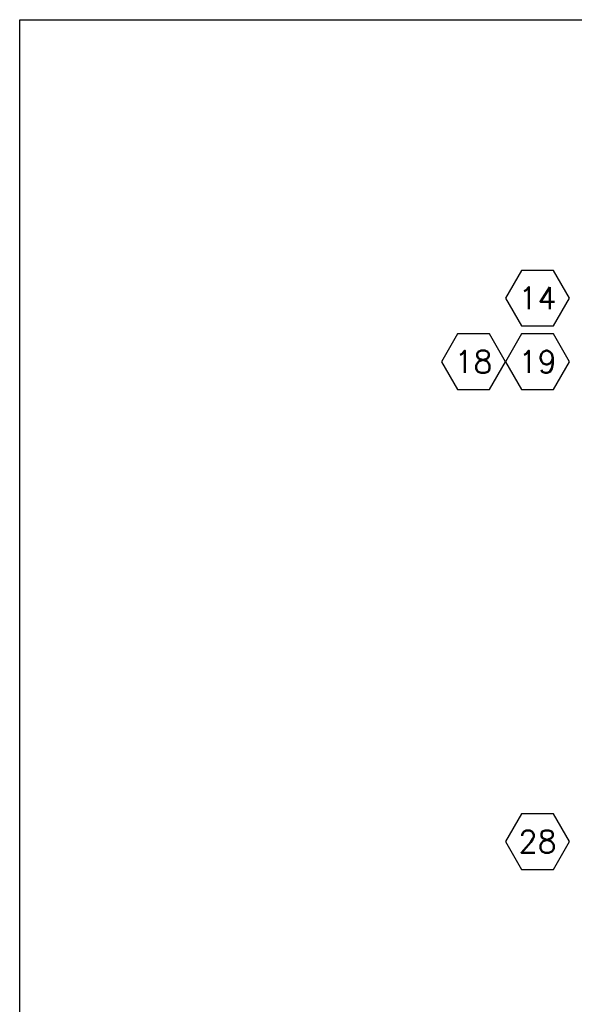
# Model space of a CAD drawing. Extents: x -1276 to 451, y 2026 to 3394.
# Tile 14 of 104: x -750 to -722, y 3166 to 3216. Entities that reach past the tile are written whole.
import ezdxf
from ezdxf.enums import TextEntityAlignment as Align

# ---------------------------------------------------------------- set-up
doc = ezdxf.new("R2010")
doc.units = 0
doc.header["$MEASUREMENT"] = 0
doc.layers.get('0').update_dxf_attribs({"linetype": 'CONTINUOUS'})
doc.layers.add('FREEZE-OUTLINE-TITLES', color=60, linetype='CONTINUOUS')
doc.layers.add('TEXT', color=3, linetype='CONTINUOUS')
doc.styles.add('SIMPLEX', font='simplex')

# ---------------------------------------------------------------- blocks, each defined once
blk = doc.blocks.new('HEX')
at = {"color": 3}
blk.add_lwpolyline([(-0.0577, 0.1), (-0.1155, 0), (-0.0577, -0.1), (0.0577, -0.1), (0.1155, 0), (0.0577, 0.1)], close=True, dxfattribs=at)
at = {"color": 3, "style": 'SIMPLEX'}
blk.add_attdef('D#', text='', height=0.08, dxfattribs=at).set_placement((0, 0), align=Align.MIDDLE)

msp = doc.modelspace()

# ---------------------------------------------------------------- linework, layer by layer
at = {"layer": 'FREEZE-OUTLINE-TITLES', "color": 60, "linetype": 'Continuous'}
msp.add_lwpolyline([(-750.09147, 3215.66947), (-630.09147, 3215.66947), (-630.09147, 3059.66947), (-750.09147, 3059.66947)], close=True, dxfattribs=at)

# ---------------------------------------------------------------- block references
at = {"layer": 'TEXT', "xscale": 14.04878039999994, "yscale": 14.04878039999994, "zscale": 14.04878039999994}
for p, values in [((-723.87095, 3201.58471), {'D#': '14'}), ((-727.11537, 3198.36492), {'D#': '18'}), ((-723.87095, 3198.36492), {'D#': '19'}), ((-723.87095, 3174.09192), {'D#': '28'})]:
    msp.add_blockref('HEX', p, dxfattribs=at).add_auto_attribs(values)

doc.saveas('drawing.dxf')
